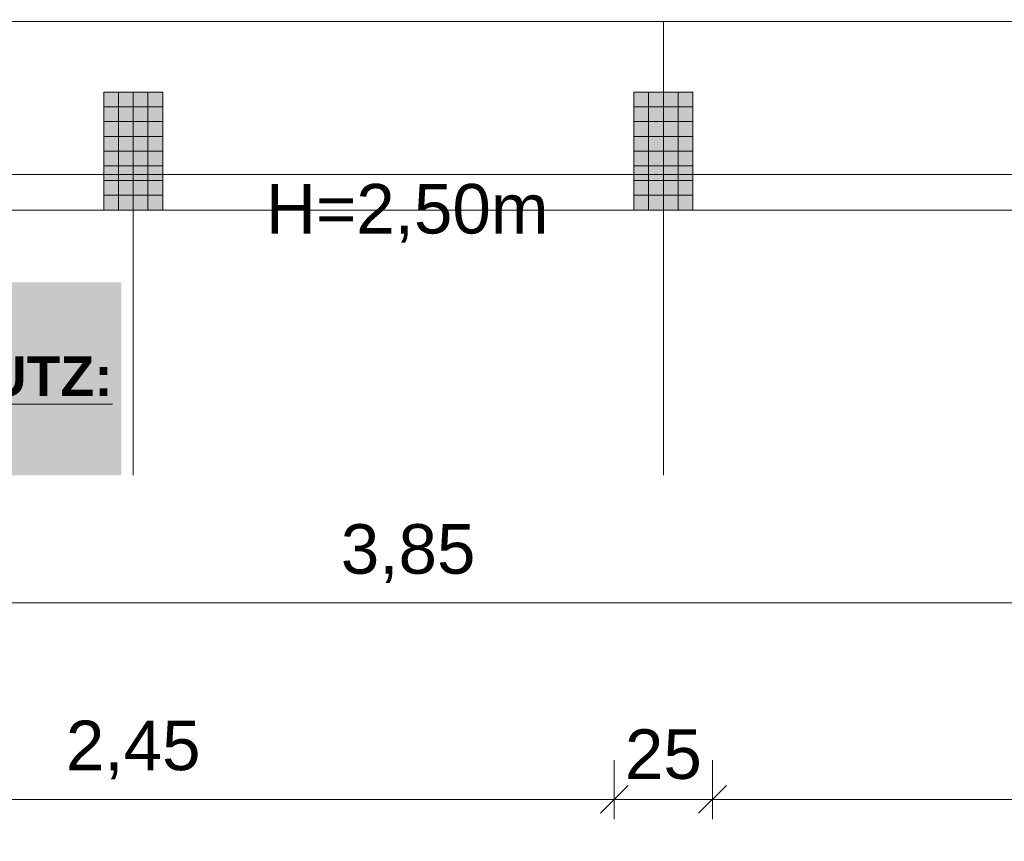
# Model space of a CAD drawing. Header units: metres. Extents: x -167 to 152, y -127 to 99.
# Tile 19 of 225: x -38.09 to -35.58, y -23.88 to -21.79. Entities that reach past the tile are written whole.
import ezdxf

# ---------------------------------------------------------------- set-up
doc = ezdxf.new("R2010")
doc.units = ezdxf.units.M
doc.header["$PDMODE"] = 1
doc.header["$PDSIZE"] = -2
doc.linetypes.add('Raster 01', pattern=[2, 1, -1])
doc.layers.get('0').update_dxf_attribs({"lineweight": 25})
for name, color, linetype, lineweight, true_color in [('014_Fassadenarbeiten-000 Aufsicht Betonfertigteile', 7, 'Continuous', 9, 0xc0c0c0), ('031_Metallbauarbeiten-330 Aufsicht Metallbauarbeiten', 7, 'Continuous', 9, 0xa6a6a6), ('AV1-Raster', 7, 'Raster 01', 9, 0xa6a6a6)]:
    doc.layers.add(name, color=color, linetype=linetype, lineweight=lineweight, true_color=true_color)
for name, color, linetype, lineweight in [('014_Fassadenarbeiten-330 Betonfertigteile vertikal', 7, 'Continuous', 9), ('030_Sonnenschutzarbeiten-BLENDSCHUTZ', 7, 'Continuous', 5), ('030_Sonnenschutzarbeiten-BLENDSCHUTZ  Beschriftung', 7, 'Continuous', 5), ('_1.35m (3D)', 7, 'Continuous', 9), ('_OG 1 (2D)', 7, 'Continuous', 9), ('_OG 1 - DS (2D)', 7, 'Continuous', 9), ('Bemaßung-Bemaßung', 7, 'Continuous', 9)]:
    doc.layers.add(name, color=color, linetype=linetype, lineweight=lineweight)
doc.layers.get('0').freeze()
doc.styles.add('Arial', font='arial.ttf')
doc.styles.add('Arial (bold)', font='arialbd.ttf')
doc.dimstyles.new('COE 50', dxfattribs={"dimtxt": 126.090495, "dimasz": 0.001414, "dimexe": 0.001, "dimexo": 0.01, "dimgap": 0.001, "dimtad": 1, "dimdec": 3, "dimtxsty": 'Arial', "dimblk": 'VW_SLASH-4', "dimblk1": 'VW_SLASH-4', "dimblk2": 'VW_SLASH-4', "dimcen": 0, "dimadec": 3, "dimazin": 0, "dimtfac": 0.8, "dimtdec": 3, "dimtix": 1, "dimtmove": 0, "dimatfit": 0, "dimldrblk": 'VW_SLASH-3', "dimfxl": 0.002, "dimfxlon": 1, "dimfrac": 2, "dimtolj": 1, "dimarcsym": 0})
pattern_1 = [(-90, (0, 0), (0.0375, 0), [])]
pattern_2 = [(0, (0, 0), (2e-18, -0.0375), [])]

# ---------------------------------------------------------------- blocks, each defined once
blk = doc.blocks.new('Group-2')
at = {"layer": 'AV1-Raster'}
for p, q in [((-37.8, -22.95), (-37.8, 1.35)), ((-36.45, -22.95), (-36.45, 1.35))]:
    blk.add_line(p, q, dxfattribs=at)
blk = doc.blocks.new('1.35m (3D)')
at = {"layer": 'AV1-Raster', "color": 7}
blk.add_blockref('Group-2', (0, 0), dxfattribs=at)
blk = doc.blocks.new('Group-8')
at = {"layer": '030_Sonnenschutzarbeiten-BLENDSCHUTZ  Beschriftung', "color": 6, "linetype": 'Continuous', "transparency": 33554559}
blk.add_solid([(-38.9946, -22.95), (-37.8299, -22.95), (-38.9946, -22.4589), (-37.8299, -22.4589)], dxfattribs=at)
at = {"layer": '030_Sonnenschutzarbeiten-BLENDSCHUTZ  Beschriftung', "insert": (-38.9561, -22.6477), "char_height": 0.100872, "attachment_point": 1, "line_spacing_factor": 0.967016, "style": 'Arial (bold)'}
blk.add_mtext('{\\LBLENDSCHUTZ:}{\\fArial|b0|i0|c0|p0;\\l\\PVorhang}', dxfattribs=at)
blk = doc.blocks.new('VW_SLASH-4')
at = {"color": 0, "linetype": 'ByBlock', "lineweight": -2, "transparency": 16777216}
blk.add_line((0, 0), (-1, 0), dxfattribs=at)
at = {"color": 0, "linetype": 'Continuous', "lineweight": 15, "transparency": 16777216, "flags": 128}
blk.add_lwpolyline([(0.5, 0.5), (-0.5, -0.5)], dxfattribs=at)
blk = doc.blocks.new('*D22')
at = {"layer": '030_Sonnenschutzarbeiten-BLENDSCHUTZ', "color": 0, "lineweight": -2}
for p, q in [((-39.025, -22.025), (-39.025, -22.175)), ((-35.175, -22.025), (-35.175, -22.175)), ((-35.2457, -22.125), (-38.9543, -22.125))]:
    blk.add_line(p, q, dxfattribs=at)
at = {"layer": 'Defpoints', "color": 0}
for p in [(-39.025, -21.385), (-35.175, -21.385), (-39.025, -22.125)]:
    blk.add_point(p, dxfattribs=at)
at = {"layer": '030_Sonnenschutzarbeiten-BLENDSCHUTZ', "color": 0, "lineweight": -2, "xscale": 0.070693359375, "yscale": 0.070693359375, "zscale": 0.070693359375, "rotation": 180}
blk.add_blockref('VW_SLASH-4', (-39.025, -22.125), dxfattribs=at)
at = {"layer": '030_Sonnenschutzarbeiten-BLENDSCHUTZ', "color": 0, "lineweight": -2, "xscale": 0.070693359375, "yscale": 0.070693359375, "zscale": 0.070693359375}
blk.add_blockref('VW_SLASH-4', (-35.175, -22.125), dxfattribs=at)
at = {"layer": '030_Sonnenschutzarbeiten-BLENDSCHUTZ', "color": 0, "lineweight": 13, "insert": (-37.1, -21.9992), "char_height": 0.12609, "attachment_point": 5, "style": 'Arial'}
blk.add_mtext('\\A1;3,85', dxfattribs=at)
blk = doc.blocks.new('VW_SLASH-3')
at = {"color": 0, "linetype": 'ByBlock', "lineweight": -2, "transparency": 16777216}
blk.add_line((0, 0), (-1, 0), dxfattribs=at)
at = {"color": 0, "linetype": 'Continuous', "lineweight": 15, "transparency": 16777216, "flags": 128}
blk.add_lwpolyline([(0.5, 0.5), (-0.5, -0.5)], dxfattribs=at)
blk = doc.blocks.new('*D489')
at = {"layer": 'Bemaßung-Bemaßung', "color": 0, "linetype": 'Continuous', "lineweight": -2}
for p, q in [((-36.375, -24.175), (-36.375, -24.325)), ((-35.175, -24.175), (-35.175, -24.325)), ((-36.3043, -24.275), (-35.2457, -24.275))]:
    blk.add_line(p, q, dxfattribs=at)
at = {"layer": 'Defpoints', "color": 0}
for p in [(-36.375, -22.275), (-35.175, -22.275), (-35.175, -24.275)]:
    blk.add_point(p, dxfattribs=at)
at = {"layer": 'Bemaßung-Bemaßung', "color": 0, "lineweight": -2, "xscale": 0.070693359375, "yscale": 0.070693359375, "zscale": 0.070693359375, "rotation": 180}
blk.add_blockref('VW_SLASH-4', (-36.375, -24.275), dxfattribs=at)
at = {"layer": 'Bemaßung-Bemaßung', "color": 0, "lineweight": -2, "xscale": 0.070693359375, "yscale": 0.070693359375, "zscale": 0.070693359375}
blk.add_blockref('VW_SLASH-4', (-35.175, -24.275), dxfattribs=at)
at = {"layer": 'Bemaßung-Bemaßung', "color": 0, "insert": (-35.775, -24.1492), "char_height": 0.12609, "attachment_point": 5, "style": 'Arial'}
blk.add_mtext('\\A1;1,20', dxfattribs=at)
blk = doc.blocks.new('*D490')
at = {"layer": 'Bemaßung-Bemaßung', "color": 0, "linetype": 'Continuous', "lineweight": -2}
for p, q in [((-36.525, -24.175), (-36.525, -24.325)), ((-36.375, -24.175), (-36.375, -24.325)), ((-36.5957, -24.275), (-36.6664, -24.275)), ((-36.525, -24.275), (-36.375, -24.275)), ((-36.3043, -24.275), (-36.2336, -24.275))]:
    blk.add_line(p, q, dxfattribs=at)
at = {"layer": 'Defpoints', "color": 0}
for p in [(-36.525, -22.275), (-36.375, -22.275), (-36.375, -24.275)]:
    blk.add_point(p, dxfattribs=at)
at = {"layer": 'Bemaßung-Bemaßung', "color": 0, "lineweight": -2, "xscale": 0.070693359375, "yscale": 0.070693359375, "zscale": 0.070693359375}
blk.add_blockref('VW_SLASH-4', (-36.525, -24.275), dxfattribs=at)
at = {"layer": 'Bemaßung-Bemaßung', "color": 0, "lineweight": -2, "xscale": 0.070693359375, "yscale": 0.070693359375, "zscale": 0.070693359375, "rotation": 180}
blk.add_blockref('VW_SLASH-4', (-36.375, -24.275), dxfattribs=at)
at = {"layer": 'Bemaßung-Bemaßung', "color": 0, "insert": (-36.45, -24.5931), "char_height": 0.12609, "attachment_point": 5, "style": 'Arial'}
blk.add_mtext('\\A1;15', dxfattribs=at)
blk = doc.blocks.new('*D491')
at = {"layer": 'Bemaßung-Bemaßung', "color": 0, "linetype": 'Continuous', "lineweight": -2}
for p, q in [((-37.725, -24.175), (-37.725, -24.325)), ((-36.525, -24.175), (-36.525, -24.325)), ((-37.6543, -24.275), (-36.5957, -24.275))]:
    blk.add_line(p, q, dxfattribs=at)
at = {"layer": 'Defpoints', "color": 0}
for p in [(-37.725, -22.275), (-36.525, -22.275), (-36.525, -24.275)]:
    blk.add_point(p, dxfattribs=at)
at = {"layer": 'Bemaßung-Bemaßung', "color": 0, "lineweight": -2, "xscale": 0.070693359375, "yscale": 0.070693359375, "zscale": 0.070693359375, "rotation": 180}
blk.add_blockref('VW_SLASH-4', (-37.725, -24.275), dxfattribs=at)
at = {"layer": 'Bemaßung-Bemaßung', "color": 0, "lineweight": -2, "xscale": 0.070693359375, "yscale": 0.070693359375, "zscale": 0.070693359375}
blk.add_blockref('VW_SLASH-4', (-36.525, -24.275), dxfattribs=at)
at = {"layer": 'Bemaßung-Bemaßung', "color": 0, "insert": (-37.125, -24.1492), "char_height": 0.12609, "attachment_point": 5, "style": 'Arial'}
blk.add_mtext('\\A1;1,20', dxfattribs=at)
blk = doc.blocks.new('*D492')
at = {"layer": 'Bemaßung-Bemaßung', "color": 0, "linetype": 'Continuous', "lineweight": -2}
for p, q in [((-37.875, -24.175), (-37.875, -24.325)), ((-37.725, -24.175), (-37.725, -24.325)), ((-37.9457, -24.275), (-38.0164, -24.275)), ((-37.875, -24.275), (-37.725, -24.275)), ((-37.6543, -24.275), (-37.5836, -24.275))]:
    blk.add_line(p, q, dxfattribs=at)
at = {"layer": 'Defpoints', "color": 0}
for p in [(-37.875, -22.275), (-37.725, -22.275), (-37.725, -24.275)]:
    blk.add_point(p, dxfattribs=at)
at = {"layer": 'Bemaßung-Bemaßung', "color": 0, "lineweight": -2, "xscale": 0.070693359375, "yscale": 0.070693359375, "zscale": 0.070693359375}
blk.add_blockref('VW_SLASH-4', (-37.875, -24.275), dxfattribs=at)
at = {"layer": 'Bemaßung-Bemaßung', "color": 0, "lineweight": -2, "xscale": 0.070693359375, "yscale": 0.070693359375, "zscale": 0.070693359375, "rotation": 180}
blk.add_blockref('VW_SLASH-4', (-37.725, -24.275), dxfattribs=at)
at = {"layer": 'Bemaßung-Bemaßung', "color": 0, "insert": (-37.8, -24.5931), "char_height": 0.12609, "attachment_point": 5, "style": 'Arial'}
blk.add_mtext('\\A1;15', dxfattribs=at)
blk = doc.blocks.new('*D493')
at = {"layer": 'Bemaßung-Bemaßung', "color": 0, "linetype": 'Continuous', "lineweight": -2}
for p, q in [((-39.075, -24.175), (-39.075, -24.325)), ((-37.875, -24.175), (-37.875, -24.325)), ((-39.0043, -24.275), (-37.9457, -24.275))]:
    blk.add_line(p, q, dxfattribs=at)
at = {"layer": 'Defpoints', "color": 0}
for p in [(-39.075, -22.275), (-37.875, -22.275), (-37.875, -24.275)]:
    blk.add_point(p, dxfattribs=at)
at = {"layer": 'Bemaßung-Bemaßung', "color": 0, "lineweight": -2, "xscale": 0.070693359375, "yscale": 0.070693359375, "zscale": 0.070693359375, "rotation": 180}
blk.add_blockref('VW_SLASH-4', (-39.075, -24.275), dxfattribs=at)
at = {"layer": 'Bemaßung-Bemaßung', "color": 0, "lineweight": -2, "xscale": 0.070693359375, "yscale": 0.070693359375, "zscale": 0.070693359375}
blk.add_blockref('VW_SLASH-4', (-37.875, -24.275), dxfattribs=at)
at = {"layer": 'Bemaßung-Bemaßung', "color": 0, "insert": (-38.475, -24.1492), "char_height": 0.12609, "attachment_point": 5, "style": 'Arial'}
blk.add_mtext('\\A1;1,20', dxfattribs=at)
blk = doc.blocks.new('*D573')
at = {"layer": 'Bemaßung-Bemaßung', "color": 0, "linetype": 'Continuous', "lineweight": -2}
for p, q in [((-39.025, -23.175), (-39.025, -23.325)), ((-35.175, -23.175), (-35.175, -23.325)), ((-35.2457, -23.275), (-38.9543, -23.275))]:
    blk.add_line(p, q, dxfattribs=at)
at = {"layer": 'Defpoints', "color": 0}
for p in [(-35.175, -21.475), (-39.025, -21.725), (-39.025, -23.275)]:
    blk.add_point(p, dxfattribs=at)
at = {"layer": 'Bemaßung-Bemaßung', "color": 0, "lineweight": -2, "xscale": 0.070693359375, "yscale": 0.070693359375, "zscale": 0.070693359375, "rotation": 180}
blk.add_blockref('VW_SLASH-4', (-39.025, -23.275), dxfattribs=at)
at = {"layer": 'Bemaßung-Bemaßung', "color": 0, "lineweight": -2, "xscale": 0.070693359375, "yscale": 0.070693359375, "zscale": 0.070693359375}
blk.add_blockref('VW_SLASH-4', (-35.175, -23.275), dxfattribs=at)
at = {"layer": 'Bemaßung-Bemaßung', "color": 0, "insert": (-37.1, -23.1492), "char_height": 0.12609, "attachment_point": 5, "style": 'Arial'}
blk.add_mtext('\\A1;3,85', dxfattribs=at)
blk = doc.blocks.new('*D617')
at = {"layer": 'Bemaßung-Bemaßung', "color": 0, "lineweight": -2}
for p, q in [((-39.025, -23.675), (-39.025, -23.825)), ((-36.575, -23.675), (-36.575, -23.825)), ((-36.6457, -23.775), (-38.9543, -23.775))]:
    blk.add_line(p, q, dxfattribs=at)
at = {"layer": 'Defpoints', "color": 0}
for p in [(-36.575, -21.475), (-39.025, -21.725), (-39.025, -23.775)]:
    blk.add_point(p, dxfattribs=at)
at = {"layer": 'Bemaßung-Bemaßung', "color": 0, "lineweight": -2, "xscale": 0.070693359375, "yscale": 0.070693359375, "zscale": 0.070693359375, "rotation": 180}
blk.add_blockref('VW_SLASH-4', (-39.025, -23.775), dxfattribs=at)
at = {"layer": 'Bemaßung-Bemaßung', "color": 0, "lineweight": -2, "xscale": 0.070693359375, "yscale": 0.070693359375, "zscale": 0.070693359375}
blk.add_blockref('VW_SLASH-4', (-36.575, -23.775), dxfattribs=at)
at = {"layer": 'Bemaßung-Bemaßung', "color": 0, "insert": (-37.8, -23.6492), "char_height": 0.12609, "attachment_point": 5, "style": 'Arial'}
blk.add_mtext('\\A1;2,45', dxfattribs=at)
blk = doc.blocks.new('*D618')
at = {"layer": 'Bemaßung-Bemaßung', "color": 0, "lineweight": -2}
for p, q in [((-36.575, -23.675), (-36.575, -23.825)), ((-36.325, -23.675), (-36.325, -23.825)), ((-36.6457, -23.775), (-36.7164, -23.775)), ((-36.325, -23.775), (-36.575, -23.775)), ((-36.2543, -23.775), (-36.1836, -23.775))]:
    blk.add_line(p, q, dxfattribs=at)
at = {"layer": 'Defpoints', "color": 0}
for p in [(-36.575, -21.475), (-36.325, -21.475), (-36.575, -23.775)]:
    blk.add_point(p, dxfattribs=at)
at = {"layer": 'Bemaßung-Bemaßung', "color": 0, "lineweight": -2, "xscale": 0.070693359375, "yscale": 0.070693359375, "zscale": 0.070693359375}
blk.add_blockref('VW_SLASH-4', (-36.575, -23.775), dxfattribs=at)
at = {"layer": 'Bemaßung-Bemaßung', "color": 0, "lineweight": -2, "xscale": 0.070693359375, "yscale": 0.070693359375, "zscale": 0.070693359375, "rotation": 180}
blk.add_blockref('VW_SLASH-4', (-36.325, -23.775), dxfattribs=at)
at = {"layer": 'Bemaßung-Bemaßung', "color": 0, "insert": (-36.45, -23.6606), "char_height": 0.12609, "attachment_point": 5, "style": 'Arial'}
blk.add_mtext('\\A1;25', dxfattribs=at)
blk = doc.blocks.new('*D619')
at = {"layer": 'Bemaßung-Bemaßung', "color": 0, "lineweight": -2}
for p, q in [((-36.325, -23.675), (-36.325, -23.825)), ((-33.875, -23.675), (-33.875, -23.825)), ((-33.9457, -23.775), (-36.2543, -23.775))]:
    blk.add_line(p, q, dxfattribs=at)
at = {"layer": 'Defpoints', "color": 0}
for p in [(-36.325, -21.475), (-33.875, -21.475), (-36.325, -23.775)]:
    blk.add_point(p, dxfattribs=at)
at = {"layer": 'Bemaßung-Bemaßung', "color": 0, "lineweight": -2, "xscale": 0.070693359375, "yscale": 0.070693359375, "zscale": 0.070693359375, "rotation": 180}
blk.add_blockref('VW_SLASH-4', (-36.325, -23.775), dxfattribs=at)
at = {"layer": 'Bemaßung-Bemaßung', "color": 0, "lineweight": -2, "xscale": 0.070693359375, "yscale": 0.070693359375, "zscale": 0.070693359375}
blk.add_blockref('VW_SLASH-4', (-33.875, -23.775), dxfattribs=at)
at = {"layer": 'Bemaßung-Bemaßung', "color": 0, "insert": (-35.1, -23.6492), "char_height": 0.12609, "attachment_point": 5, "style": 'Arial'}
blk.add_mtext('\\A1;2,45', dxfattribs=at)
blk = doc.blocks.new('OG 1 - DS (2D)')
at = {"layer": '030_Sonnenschutzarbeiten-BLENDSCHUTZ  Beschriftung', "color": 7}
blk.add_blockref('Group-8', (0, 0), dxfattribs=at)
at = {"layer": '030_Sonnenschutzarbeiten-BLENDSCHUTZ', "color": 7, "insert": (-37.4621, -22.2087), "char_height": 0.12609, "attachment_point": 1, "line_spacing_factor": 0.969122, "style": 'Arial'}
blk.add_mtext('H=2,50m', dxfattribs=at)
at = {"layer": '030_Sonnenschutzarbeiten-BLENDSCHUTZ', "color": 7, "lineweight": 13}
dim = blk.add_linear_dim(base=(-39.025, -22.125), p1=(-35.175, -21.385), p2=(-39.025, -21.385), text='3,85', dimstyle='COE 50', override={"dimtxt": 0.12609, "dimasz": 0.070693, "dimexe": 0.05, "dimgap": 0.05, "dimpost": '<>', "dimtxsty": 'Arial', "dimtmove": 2, "dimfxl": 0.1}, dxfattribs=at)
dim.commit()
dim.dimension.update_dxf_attribs({"geometry": '*D22', "text_midpoint": (-37.1, -21.9992)})
blk = doc.blocks.new('OG 1 (2D)')
at = {"layer": '014_Fassadenarbeiten-000 Aufsicht Betonfertigteile', "flags": 128}
blk.add_lwpolyline([(-39.455, -21.905), (0.305, -21.905), (0.675, -22.275), (-39.825, -22.275)], close=True, dxfattribs=at)
at = {"layer": 'Bemaßung-Bemaßung', "linetype": 'Continuous'}
for base, p1, p2, text, override, picture, middle in [((-37.875, -24.275), (-39.075, -22.275), (-37.875, -22.275), '1,20', {"dimtxt": 0.12609, "dimasz": 0.070693, "dimexe": 0.05, "dimgap": 0.05, "dimpost": '<>', "dimtxsty": 'Arial', "dimtmove": 2, "dimfxl": 0.1}, '*D493', (-38.475, -24.1492)), ((-37.725, -24.275), (-37.875, -22.275), (-37.725, -22.275), '15', {"dimtxt": 0.12609, "dimasz": 0.070693, "dimexe": 0.05, "dimgap": 0.05, "dimpost": '<>', "dimtxsty": 'Arial', "dimtix": 0, "dimtmove": 2, "dimfxl": 0.1}, '*D492', (-37.8, -24.5931)), ((-36.525, -24.275), (-37.725, -22.275), (-36.525, -22.275), '1,20', {"dimtxt": 0.12609, "dimasz": 0.070693, "dimexe": 0.05, "dimgap": 0.05, "dimpost": '<>', "dimtxsty": 'Arial', "dimtmove": 2, "dimfxl": 0.1}, '*D491', (-37.125, -24.1492)), ((-36.375, -24.275), (-36.525, -22.275), (-36.375, -22.275), '15', {"dimtxt": 0.12609, "dimasz": 0.070693, "dimexe": 0.05, "dimgap": 0.05, "dimpost": '<>', "dimtxsty": 'Arial', "dimtix": 0, "dimtmove": 2, "dimfxl": 0.1}, '*D490', (-36.45, -24.5931)), ((-35.175, -24.275), (-36.375, -22.275), (-35.175, -22.275), '1,20', {"dimtxt": 0.12609, "dimasz": 0.070693, "dimexe": 0.05, "dimgap": 0.05, "dimpost": '<>', "dimtxsty": 'Arial', "dimtmove": 2, "dimfxl": 0.1}, '*D489', (-35.775, -24.1492))]:
    dim = blk.add_linear_dim(base=base, p1=p1, p2=p2, text=text, dimstyle='COE 50', override=override, dxfattribs=at)
    dim.commit()
    dim.dimension.update_dxf_attribs({"geometry": picture, "text_midpoint": middle})
at = {"color": 255}
blk.add_wipeout([(-36.45, -21.795), (-33.75, -21.795), (-33.75, -22.185), (-36.45, -22.185)], dxfattribs=at).dxf.layer = '031_Metallbauarbeiten-330 Aufsicht Metallbauarbeiten'
at = {"layer": '031_Metallbauarbeiten-330 Aufsicht Metallbauarbeiten', "flags": 128}
blk.add_lwpolyline([(-36.45, -21.795), (-33.75, -21.795), (-33.75, -22.185), (-36.45, -22.185)], close=True, dxfattribs=at)
at = {"layer": 'Bemaßung-Bemaßung'}
dim = blk.add_linear_dim(base=(-36.325, -23.775), p1=(-33.875, -21.475), p2=(-36.325, -21.475), text='2,45', dimstyle='COE 50', override={"dimtxt": 0.12609, "dimasz": 0.070693, "dimexe": 0.05, "dimgap": 0.05, "dimpost": '<>', "dimtxsty": 'Arial', "dimtmove": 2, "dimfxl": 0.1}, dxfattribs=at)
dim.commit()
dim.dimension.update_dxf_attribs({"geometry": '*D619', "text_midpoint": (-35.1, -23.6492)})
at = {"color": 255}
blk.add_wipeout([(-39.075, -21.795), (-36.45, -21.795), (-36.45, -22.185), (-39.075, -22.185)], dxfattribs=at).dxf.layer = '031_Metallbauarbeiten-330 Aufsicht Metallbauarbeiten'
at = {"layer": '014_Fassadenarbeiten-330 Betonfertigteile vertikal', "linetype": 'Continuous', "lineweight": 0}
for points in [[(-37.725, -21.975), (-37.875, -21.975), (-37.875, -22.275), (-37.725, -22.275)], [(-36.375, -21.975), (-36.525, -21.975), (-36.525, -22.275), (-36.375, -22.275)]]:
    blk.add_hatch(color=9, dxfattribs=at).paths.add_polyline_path(points)
at = {"layer": '014_Fassadenarbeiten-330 Betonfertigteile vertikal', "linetype": 'Continuous', "lineweight": 9}
h = blk.add_hatch(dxfattribs=at)
h.set_pattern_fill('Stahlbetonfertigteil', color=8, style=0, pattern_type=2)
h.set_pattern_definition(pattern_1)
h.paths.add_polyline_path([(-37.725, -21.975), (-37.875, -21.975), (-37.875, -22.275), (-37.725, -22.275)])
at = {"layer": '014_Fassadenarbeiten-330 Betonfertigteile vertikal', "linetype": 'Continuous', "lineweight": 13}
h = blk.add_hatch(dxfattribs=at)
h.set_pattern_fill('Stahlbetonfertigteil-1', color=8, style=0, pattern_type=2)
h.set_pattern_definition(pattern_2)
h.paths.add_polyline_path([(-37.725, -21.975), (-37.875, -21.975), (-37.875, -22.275), (-37.725, -22.275)])
at = {"layer": '014_Fassadenarbeiten-330 Betonfertigteile vertikal', "linetype": 'Continuous', "lineweight": 9}
h = blk.add_hatch(dxfattribs=at)
h.set_pattern_fill('Stahlbetonfertigteil', color=8, style=0, pattern_type=2)
h.set_pattern_definition(pattern_1)
h.paths.add_polyline_path([(-36.375, -21.975), (-36.525, -21.975), (-36.525, -22.275), (-36.375, -22.275)])
at = {"layer": '014_Fassadenarbeiten-330 Betonfertigteile vertikal', "linetype": 'Continuous', "lineweight": 13}
h = blk.add_hatch(dxfattribs=at)
h.set_pattern_fill('Stahlbetonfertigteil-1', color=8, style=0, pattern_type=2)
h.set_pattern_definition(pattern_2)
h.paths.add_polyline_path([(-36.375, -21.975), (-36.525, -21.975), (-36.525, -22.275), (-36.375, -22.275)])
at = {"layer": '014_Fassadenarbeiten-330 Betonfertigteile vertikal', "flags": 128}
for points in [[(-37.725, -21.975), (-37.875, -21.975), (-37.875, -22.275), (-37.725, -22.275)], [(-36.375, -21.975), (-36.525, -21.975), (-36.525, -22.275), (-36.375, -22.275)]]:
    blk.add_lwpolyline(points, close=True, dxfattribs=at)
at = {"layer": '031_Metallbauarbeiten-330 Aufsicht Metallbauarbeiten', "flags": 128}
blk.add_lwpolyline([(-39.075, -21.795), (-36.45, -21.795), (-36.45, -22.185), (-39.075, -22.185)], close=True, dxfattribs=at)
at = {"layer": 'Bemaßung-Bemaßung', "linetype": 'Continuous'}
dim = blk.add_linear_dim(base=(-39.025, -23.275), p1=(-35.175, -21.475), p2=(-39.025, -21.725), text='3,85', dimstyle='COE 50', override={"dimtxt": 0.12609, "dimasz": 0.070693, "dimexe": 0.05, "dimgap": 0.05, "dimpost": '<>', "dimtxsty": 'Arial', "dimtmove": 2, "dimfxl": 0.1}, dxfattribs=at)
dim.commit()
dim.dimension.update_dxf_attribs({"geometry": '*D573', "text_midpoint": (-37.1, -23.1492)})
at = {"layer": 'Bemaßung-Bemaßung'}
for base, p1, p2, text, picture, middle in [((-39.025, -23.775), (-36.575, -21.475), (-39.025, -21.725), '2,45', '*D617', (-37.8, -23.6492)), ((-36.575, -23.775), (-36.325, -21.475), (-36.575, -21.475), '25', '*D618', (-36.45, -23.6606))]:
    dim = blk.add_linear_dim(base=base, p1=p1, p2=p2, text=text, dimstyle='COE 50', override={"dimtxt": 0.12609, "dimasz": 0.070693, "dimexe": 0.05, "dimgap": 0.05, "dimpost": '<>', "dimtxsty": 'Arial', "dimtmove": 2, "dimfxl": 0.1}, dxfattribs=at)
    dim.commit()
    dim.dimension.update_dxf_attribs({"geometry": picture, "text_midpoint": middle})

msp = doc.modelspace()

# ---------------------------------------------------------------- block references
at = {"layer": '_1.35m (3D)'}
msp.add_blockref('1.35m (3D)', (0, 0), dxfattribs=at)

# ---------------------------------------------------------------- next in the draw order: block references
at = {"layer": '_OG 1 - DS (2D)'}
msp.add_blockref('OG 1 - DS (2D)', (0, 0), dxfattribs=at)

# ---------------------------------------------------------------- next in the draw order: block references
at = {"layer": '_OG 1 (2D)'}
msp.add_blockref('OG 1 (2D)', (0, 0), dxfattribs=at)

doc.saveas('drawing.dxf')
